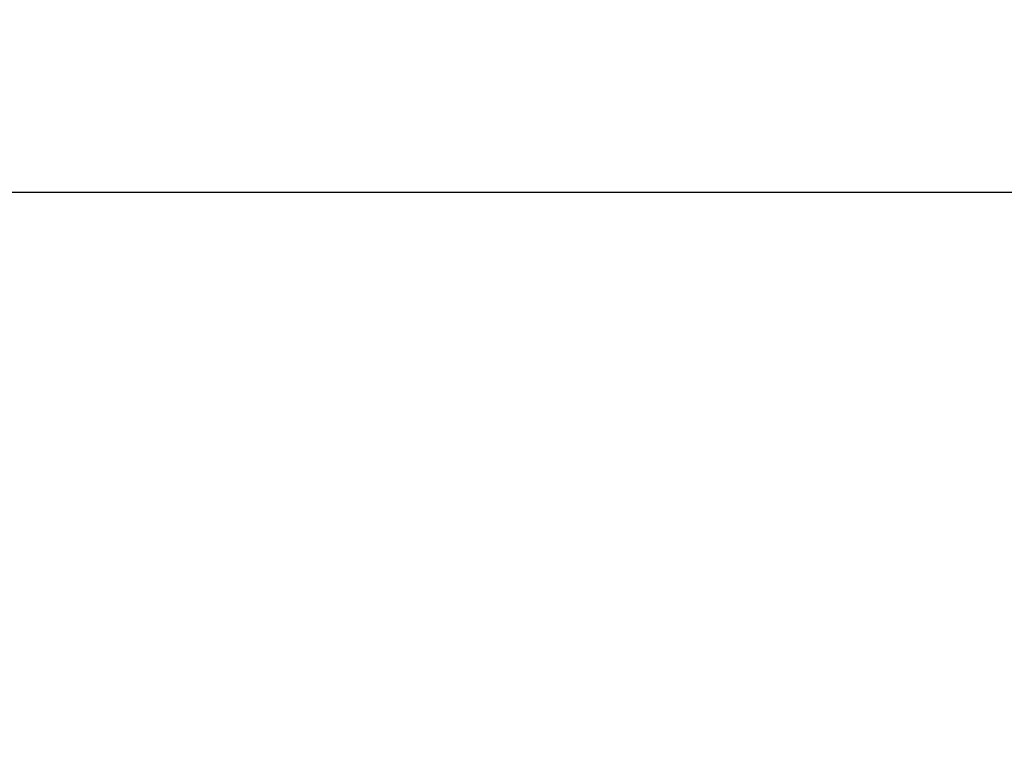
# Model space of a CAD drawing. Header units: millimetres. Extents: x 0 to 594, y 0 to 420.
# Tile 204 of 236: x 460 to 486, y 242 to 260. Entities that reach past the tile are written whole.
import ezdxf

# ---------------------------------------------------------------- set-up
doc = ezdxf.new("R2010")
doc.units = ezdxf.units.MM
doc.header["$LTSCALE"] = 32.67
doc.layers.get('0').update_dxf_attribs({"linetype": 'CONTINUOUS'})
doc.styles.get("Standard").update_dxf_attribs({"font": 'txt', "width": 0.85})
doc.dimstyles.new('DIMSTYLE_1', dxfattribs={"dimtxt": 3.5, "dimasz": 3.5, "dimexe": 1, "dimexo": 0.5, "dimgap": 0.875, "dimtad": 1, "dimdec": 1, "dimdsep": 46, "dimtxsty": 'STANDARD', "dimblk": '_FILLED', "dimblk1": '_FILLED', "dimblk2": '_FILLED', "dimcen": 0.09, "dimadec": 4, "dimazin": 2, "dimtp": 0.2, "dimtm": 0.2, "dimtfac": 1, "dimtdec": 1, "dimtofl": 0, "dimtmove": 0, "dimatfit": 3, "dimldrblk": '_FILLED', "dimfxl": 1, "dimtolj": 1, "dimarcsym": 0})

# ---------------------------------------------------------------- blocks, each defined once
blk = doc.blocks.new('_FILLED')
at = {"color": 0, "linetype": 'BYBLOCK'}
blk.add_solid([(0, 0), (-1, 0.1429), (-1, -0.1429)], dxfattribs=at)
blk = doc.blocks.new('*D3')
at = {"color": 2, "linetype": 'CONTINUOUS'}
for p, q in [((205.713, 226.995), (205.713, 256.966)), ((511.018, 236.897), (511.018, 256.966)), ((205.713, 255.966), (358.366, 255.966)), ((511.018, 255.966), (358.366, 255.966))]:
    blk.add_line(p, q, dxfattribs=at)
at = {"color": 2, "linetype": 'CONTINUOUS', "xscale": 3.5, "yscale": 3.5, "zscale": 3.5}
for p, rotation in [((205.713, 255.966), 180), ((511.018, 255.966), 360)]:
    blk.add_blockref('_FILLED', p, dxfattribs=dict(at, rotation=rotation))
at = {"color": 2, "linetype": 'CONTINUOUS', "insert": (358.366, 260.341), "char_height": 3.5, "width": 18.375, "attachment_point": 2, "line_spacing_factor": 0.9}
blk.add_mtext('305.3', dxfattribs=at)

msp = doc.modelspace()

# ---------------------------------------------------------------- dimensions: what is measured, and where the dimension line sits
at = {"color": 2, "linetype": 'CONTINUOUS'}
dim = msp.add_linear_dim(base=(205.71299, 255.96565), p1=(511.01826, 236.39676), p2=(205.71299, 226.49507), angle=180, dimstyle='DIMSTYLE_1', dxfattribs=at)
dim.commit()
dim.dimension.update_dxf_attribs({"geometry": '*D3', "text_midpoint": (357.86562, 255.96565), "dimtype": 160})

doc.saveas('drawing.dxf')
